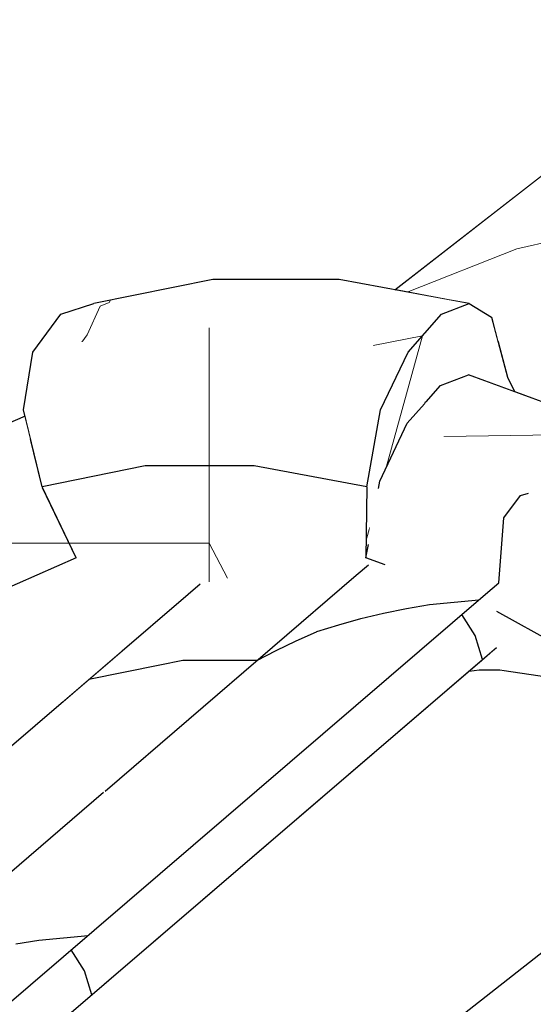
# Model space of a CAD drawing. Header units: millimetres. Extents: x -36478 to 31050, y -14815 to 11827.
# Tile 55 of 256: x -19060 to -18970, y 7249 to 7422. Entities that reach past the tile are written whole.
import ezdxf

# ---------------------------------------------------------------- set-up
doc = ezdxf.new("R2010")
doc.units = ezdxf.units.MM
doc.header["$MEASUREMENT"] = 0
doc.linetypes.add('Wipeout_Contour', pattern=[1000, 0, -1000])
for name, color, linetype in [('Nové_Konstrukce - krov', 7, 'Continuous'), ('Nové_Konstrukce - střechy a skořepiny', 7, 'Continuous'), ('Nové_Výplně - Povrchové', 7, 'Continuous')]:
    doc.layers.add(name, color=color, linetype=linetype)

# ---------------------------------------------------------------- blocks, each defined once
blk = doc.blocks.new('*X5789')
at = {"layer": 'Nové_Výplně - Povrchové', "color": 21, "linetype": 'Continuous', "lineweight": 20, "true_color": 0xffaaaa}
for p, q in [((-18989.29, 7366.49), (-18995.65, 7343.42)), ((-18998.53, 7332.96), (-18999.15, 7330.72))]:
    blk.add_line(p, q, dxfattribs=at)
blk = doc.blocks.new('výplň_2894_1', base_point=(0, 0))
at = {"color": 254, "linetype": 'Wipeout_Contour', "lineweight": 0, "ltscale": 386893.160339}
blk.add_wipeout([(-18999.18, 7327.62), (-18998.76, 7329.97), (-18998.12, 7338.26), (-18997, 7339.73), (-18996.76, 7341.06), (-18991.97, 7351.2), (-18988.94, 7354.61), (-18988.85, 7354.81), (-18988.64, 7354.94), (-18986.09, 7357.81), (-18981.22, 7359.68), (-18973.16, 7356.73), (-18974.39, 7359.23), (-18977.18, 7369.76), (-18981.07, 7372.13), (-18985.93, 7370.26), (-18991.81, 7363.65), (-18996.61, 7353.51), (-18999.03, 7340.06)], dxfattribs=at).dxf.layer = 'Nové_Výplně - Povrchové'
at = {"layer": 'Nové_Výplně - Povrchové', "color": 21, "linetype": 'Continuous', "lineweight": 20, "true_color": 0xffaaaa}
blk.add_blockref('*X5789', (0, 0), dxfattribs=at)
blk = doc.blocks.new('*X5839')
at = {"layer": 'Nové_Výplně - Povrchové', "color": 21, "linetype": 'Continuous', "lineweight": 20, "true_color": 0xffaaaa}
for p, q in [((-18889.83, 7455.64), (-18880.44, 7459.33)), ((-18907, 7438.74), (-18910.65, 7439.46)), ((-18904.51, 7436.21), (-18907, 7438.74)), ((-18904.82, 7434.51), (-18904.51, 7436.21)), ((-18966.01, 7396.39), (-18941.43, 7406.04)), ((-18944.17, 7404.96), (-18940.34, 7406.88)), ((-18944.17, 7404.96), (-18944.17, 7403.9)), ((-18991.98, 7374.15), (-18972.72, 7381.7))]:
    blk.add_line(p, q, dxfattribs=at)
blk = doc.blocks.new('výplň_2919_1', base_point=(0, 0))
at = {"color": 254, "linetype": 'Wipeout_Contour', "lineweight": 0, "ltscale": 81338.852583}
blk.add_wipeout([(-18994.11, 7374.54), (-18984.27, 7372.72), (-18870.25, 7461.4), (-18886.74, 7458.05)], dxfattribs=at).dxf.layer = 'Nové_Výplně - Povrchové'
at = {"layer": 'Nové_Výplně - Povrchové', "color": 21, "linetype": 'Continuous', "lineweight": 20, "true_color": 0xffaaaa}
blk.add_blockref('*X5839', (0, 0), dxfattribs=at)
blk = doc.blocks.new('*X5841')
at = {"layer": 'Nové_Výplně - Povrchové', "color": 21, "linetype": 'Continuous', "lineweight": 20, "true_color": 0xffaaaa}
for p, q in [((-18905.21, 7431.6), (-18904.82, 7434.51)), ((-18909.08, 7425.85), (-18905.21, 7431.6)), ((-18915.91, 7419.84), (-18909.08, 7425.85)), ((-18918.67, 7417.91), (-18915.91, 7419.84)), ((-18921.69, 7416), (-18918.67, 7417.91)), ((-18924.94, 7414.11), (-18921.69, 7416)), ((-18928.42, 7412.26), (-18924.94, 7414.11)), ((-18941.43, 7406.04), (-18916.47, 7411.82)), ((-18932.1, 7410.46), (-18928.42, 7412.26)), ((-18935.97, 7408.7), (-18932.1, 7410.46)), ((-18940, 7407.02), (-18935.97, 7408.7)), ((-18940.34, 7406.88), (-18940, 7407.02)), ((-18944.17, 7403.9), (-18944.17, 7396.86)), ((-18944.17, 7396.86), (-18944.17, 7390.27)), ((-18972.72, 7381.7), (-18947.75, 7387.49))]:
    blk.add_line(p, q, dxfattribs=at)
blk = doc.blocks.new('výplň_2920_1', base_point=(0, 0))
at = {"color": 254, "linetype": 'Wipeout_Contour', "lineweight": 0, "ltscale": 122007.585955}
blk.add_wipeout([(-18984.27, 7372.72), (-18981.07, 7372.13), (-18977.18, 7369.76), (-18976.05, 7365.48), (-18852.73, 7461.4), (-18870.25, 7461.4)], dxfattribs=at).dxf.layer = 'Nové_Výplně - Povrchové'
at = {"layer": 'Nové_Výplně - Povrchové', "color": 21, "linetype": 'Continuous', "lineweight": 20, "true_color": 0xffaaaa}
blk.add_blockref('*X5841', (0, 0), dxfattribs=at)
blk = doc.blocks.new('*X5843')
at = {"layer": 'Nové_Výplně - Povrchové', "color": 21, "linetype": 'Continuous', "lineweight": 20, "true_color": 0xffaaaa}
for p, q in [((-18916.47, 7411.82), (-18891.88, 7413.57)), ((-18944.17, 7390.27), (-18944.17, 7387.74)), ((-18947.75, 7387.49), (-18923.17, 7389.23)), ((-18931.64, 7385.56), (-18944.17, 7387.74)), ((-18929, 7384.7), (-18931.64, 7385.56))]:
    blk.add_line(p, q, dxfattribs=at)
blk = doc.blocks.new('výplň_2921_1', base_point=(0, 0))
at = {"color": 254, "linetype": 'Wipeout_Contour', "lineweight": 0, "ltscale": 121931.795153}
blk.add_wipeout([(-18976.05, 7365.48), (-18974.39, 7359.23), (-18973.16, 7356.73), (-18967.59, 7354.69), (-18834.69, 7458.05), (-18852.73, 7461.4)], dxfattribs=at).dxf.layer = 'Nové_Výplně - Povrchové'
at = {"layer": 'Nové_Výplně - Povrchové', "color": 21, "linetype": 'Continuous', "lineweight": 20, "true_color": 0xffaaaa}
blk.add_blockref('*X5843', (0, 0), dxfattribs=at)
blk = doc.blocks.new('*X5901')
at = {"layer": 'Nové_Výplně - Povrchové', "color": 21, "linetype": 'Continuous', "lineweight": 20, "true_color": 0xffaaaa}
blk.add_line((-19074.73, 7313.65), (-19074.73, 7308.89), dxfattribs=at)
blk = doc.blocks.new('výplň_2950_1', base_point=(0, 0))
at = {"color": 254, "linetype": 'Wipeout_Contour', "lineweight": 0, "ltscale": 81666.236849}
blk.add_wipeout([(-19077.24, 7311.79), (-19061.94, 7294.17), (-19052.3, 7302.44), (-19064.6, 7321.19)], dxfattribs=at).dxf.layer = 'Nové_Výplně - Povrchové'
at = {"layer": 'Nové_Výplně - Povrchové', "color": 21, "linetype": 'Continuous', "lineweight": 20, "true_color": 0xffaaaa}
blk.add_blockref('*X5901', (0, 0), dxfattribs=at)
blk = doc.blocks.new('výplň_2951_1', base_point=(0, 0))
at = {"color": 254, "linetype": 'Wipeout_Contour', "lineweight": 0, "ltscale": 81634.214643}
blk.add_wipeout([(-19064.6, 7321.19), (-19052.3, 7302.44), (-19042.17, 7311.13), (-19050.01, 7327.62)], dxfattribs=at).dxf.layer = 'Nové_Výplně - Povrchové'
blk = doc.blocks.new('výplň_2952_1', base_point=(0, 0))
at = {"color": 254, "linetype": 'Wipeout_Contour', "lineweight": 0, "ltscale": 102132.389708}
blk.add_wipeout([(-19069.51, 7333.91), (-19055.86, 7339.93), (-19055.93, 7340.06), (-19057.96, 7348.42), (-19068.77, 7343.65)], dxfattribs=at).dxf.layer = 'Nové_Výplně - Povrchové'
blk = doc.blocks.new('*X5907')
at = {"layer": 'Nové_Výplně - Povrchové', "color": 21, "linetype": 'Continuous', "lineweight": 20, "true_color": 0xffaaaa}
blk.add_line((-19068.06, 7330.17), (-19051.22, 7330.17), dxfattribs=at)
blk = doc.blocks.new('výplň_2953_1', base_point=(0, 0))
at = {"color": 254, "linetype": 'Wipeout_Contour', "lineweight": 0, "ltscale": 81684.421497}
blk.add_wipeout([(-19055.86, 7339.93), (-19069.51, 7333.91), (-19064.6, 7321.19), (-19050.01, 7327.62)], dxfattribs=at).dxf.layer = 'Nové_Výplně - Povrchové'
at = {"layer": 'Nové_Výplně - Povrchové', "color": 21, "linetype": 'Continuous', "lineweight": 20, "true_color": 0xffaaaa}
blk.add_blockref('*X5907', (0, 0), dxfattribs=at)
blk = doc.blocks.new('výplň_2954_1', base_point=(0, 0))
at = {"color": 254, "linetype": 'Wipeout_Contour', "lineweight": 0, "ltscale": 81666.091017}
blk.add_wipeout([(-19039.37, 7357.53), (-19059.2, 7353.51), (-19055.93, 7340.06), (-19037.9, 7343.72)], dxfattribs=at).dxf.layer = 'Nové_Výplně - Povrchové'
blk = doc.blocks.new('výplň_2955_1', base_point=(0, 0))
at = {"color": 254, "linetype": 'Wipeout_Contour', "lineweight": 0, "ltscale": 81719.975792}
blk.add_wipeout([(-19068.77, 7343.65), (-19057.96, 7348.42), (-19058.94, 7352.45), (-19064.18, 7350.14)], dxfattribs=at).dxf.layer = 'Nové_Výplně - Povrchové'
blk = doc.blocks.new('*X5913')
at = {"layer": 'Nové_Výplně - Povrchové', "color": 21, "linetype": 'Continuous', "lineweight": 20, "true_color": 0xffaaaa}
for p, q in [((-19045.77, 7371.66), (-19044.21, 7372.35)), ((-19044.21, 7372.35), (-19043.94, 7372.72))]:
    blk.add_line(p, q, dxfattribs=at)
blk = doc.blocks.new('výplň_2956_1', base_point=(0, 0))
at = {"color": 254, "linetype": 'Wipeout_Contour', "lineweight": 0, "ltscale": 81668.63128}
blk.add_wipeout([(-19026.03, 7376.35), (-19046.87, 7372.13), (-19052.68, 7370.26), (-19031.54, 7374.55)], dxfattribs=at).dxf.layer = 'Nové_Výplně - Povrchové'
at = {"layer": 'Nové_Výplně - Povrchové', "color": 21, "linetype": 'Continuous', "lineweight": 20, "true_color": 0xffaaaa}
blk.add_blockref('*X5913', (0, 0), dxfattribs=at)
blk = doc.blocks.new('*X5915')
at = {"layer": 'Nové_Výplně - Povrchové', "color": 21, "linetype": 'Continuous', "lineweight": 20, "true_color": 0xffaaaa}
for p, q in [((-19048.08, 7366.66), (-19045.77, 7371.66)), ((-19049, 7365.39), (-19048.08, 7366.66))]:
    blk.add_line(p, q, dxfattribs=at)
blk = doc.blocks.new('výplň_2957_1', base_point=(0, 0))
at = {"color": 254, "linetype": 'Wipeout_Contour', "lineweight": 0, "ltscale": 81682.433596}
blk.add_wipeout([(-19052.68, 7370.26), (-19057.56, 7363.65), (-19036.74, 7367.88), (-19031.54, 7374.55)], dxfattribs=at).dxf.layer = 'Nové_Výplně - Povrchové'
at = {"layer": 'Nové_Výplně - Povrchové', "color": 21, "linetype": 'Continuous', "lineweight": 20, "true_color": 0xffaaaa}
blk.add_blockref('*X5915', (0, 0), dxfattribs=at)
blk = doc.blocks.new('výplň_2958_1', base_point=(0, 0))
at = {"color": 254, "linetype": 'Wipeout_Contour', "lineweight": 0, "ltscale": 81683.604672}
blk.add_wipeout([(-19059.2, 7353.51), (-19039.37, 7357.53), (-19036.74, 7367.88), (-19057.56, 7363.65)], dxfattribs=at).dxf.layer = 'Nové_Výplně - Povrchové'
blk = doc.blocks.new('výplň_2959_1', base_point=(0, 0))
at = {"color": 254, "linetype": 'Wipeout_Contour', "lineweight": 0, "ltscale": 122233.912409}
blk.add_wipeout([(-18999.03, 7340.06), (-19018.75, 7343.72), (-19015.98, 7325.55), (-19011.74, 7326.4), (-18999.2, 7326.39), (-18999.18, 7327.62)], dxfattribs=at).dxf.layer = 'Nové_Výplně - Povrchové'
blk = doc.blocks.new('*X5921')
at = {"layer": 'Nové_Výplně - Povrchové', "color": 21, "linetype": 'Continuous', "lineweight": 20, "true_color": 0xffaaaa}
for p, q in [((-19051.22, 7330.17), (-19050.71, 7330.17)), ((-19050.71, 7330.17), (-19033.69, 7330.17))]:
    blk.add_line(p, q, dxfattribs=at)
blk = doc.blocks.new('výplň_2960_1', base_point=(0, 0))
at = {"color": 254, "linetype": 'Wipeout_Contour', "lineweight": 0, "ltscale": 102024.482795}
blk.add_wipeout([(-19037.9, 7343.72), (-19055.93, 7340.06), (-19050.01, 7327.62), (-19042.17, 7311.13), (-19030.8, 7320.88)], dxfattribs=at).dxf.layer = 'Nové_Výplně - Povrchové'
at = {"layer": 'Nové_Výplně - Povrchové', "color": 21, "linetype": 'Continuous', "lineweight": 20, "true_color": 0xffaaaa}
blk.add_blockref('*X5921', (0, 0), dxfattribs=at)
blk = doc.blocks.new('*X5923')
at = {"layer": 'Nové_Výplně - Povrchové', "color": 21, "linetype": 'Continuous', "lineweight": 20, "true_color": 0xffaaaa}
for p, q in [((-19026.69, 7343.72), (-19026.69, 7323.39)), ((-19033.69, 7330.17), (-19026.69, 7330.17)), ((-19023.43, 7324.04), (-19026.69, 7330.17))]:
    blk.add_line(p, q, dxfattribs=at)
blk = doc.blocks.new('výplň_2961_1', base_point=(0, 0))
at = {"color": 254, "linetype": 'Wipeout_Contour', "lineweight": 0, "ltscale": 101949.889611}
blk.add_wipeout([(-19018.75, 7343.72), (-19037.9, 7343.72), (-19030.8, 7320.88), (-19028.24, 7323.08), (-19015.98, 7325.55)], dxfattribs=at).dxf.layer = 'Nové_Výplně - Povrchové'
at = {"layer": 'Nové_Výplně - Povrchové', "color": 21, "linetype": 'Continuous', "lineweight": 20, "true_color": 0xffaaaa}
blk.add_blockref('*X5923', (0, 0), dxfattribs=at)
blk = doc.blocks.new('výplň_2962_1', base_point=(0, 0))
at = {"color": 254, "linetype": 'Wipeout_Contour', "lineweight": 0, "ltscale": 81516.935901}
blk.add_wipeout([(-19018.75, 7343.72), (-18999.03, 7340.06), (-18996.61, 7353.51), (-19018.3, 7357.53)], dxfattribs=at).dxf.layer = 'Nové_Výplně - Povrchové'
blk = doc.blocks.new('výplň_2963_1', base_point=(0, 0))
at = {"color": 254, "linetype": 'Wipeout_Contour', "lineweight": 0, "ltscale": 61090.020302}
blk.add_wipeout([(-18988.85, 7354.81), (-18988.94, 7354.61), (-18988.64, 7354.94)], dxfattribs=at).dxf.layer = 'Nové_Výplně - Povrchové'
blk = doc.blocks.new('*X5929')
at = {"layer": 'Nové_Výplně - Povrchové', "color": 21, "linetype": 'Continuous', "lineweight": 20, "true_color": 0xffaaaa}
blk.add_line((-19026.69, 7357.53), (-19026.69, 7343.72), dxfattribs=at)
blk = doc.blocks.new('výplň_2964_1', base_point=(0, 0))
at = {"color": 254, "linetype": 'Wipeout_Contour', "lineweight": 0, "ltscale": 81595.98698}
blk.add_wipeout([(-19039.37, 7357.53), (-19037.9, 7343.72), (-19018.75, 7343.72), (-19018.3, 7357.53)], dxfattribs=at).dxf.layer = 'Nové_Výplně - Povrchové'
at = {"layer": 'Nové_Výplně - Povrchové', "color": 21, "linetype": 'Continuous', "lineweight": 20, "true_color": 0xffaaaa}
blk.add_blockref('*X5929', (0, 0), dxfattribs=at)
blk = doc.blocks.new('výplň_2965_1', base_point=(0, 0))
at = {"color": 254, "linetype": 'Wipeout_Contour', "lineweight": 0, "ltscale": 81590.934342}
blk.add_wipeout([(-19026.03, 7376.35), (-19031.54, 7374.55), (-19009.06, 7374.55), (-19003.87, 7376.35)], dxfattribs=at).dxf.layer = 'Nové_Výplně - Povrchové'
blk = doc.blocks.new('výplň_2966_1', base_point=(0, 0))
at = {"color": 254, "linetype": 'Wipeout_Contour', "lineweight": 0, "ltscale": 81503.422096}
blk.add_wipeout([(-19003.87, 7376.35), (-19009.06, 7374.55), (-18985.93, 7370.26), (-18981.07, 7372.13)], dxfattribs=at).dxf.layer = 'Nové_Výplně - Povrchové'
blk = doc.blocks.new('výplň_2967_1', base_point=(0, 0))
at = {"color": 254, "linetype": 'Wipeout_Contour', "lineweight": 0, "ltscale": 81604.764556}
blk.add_wipeout([(-19009.06, 7374.55), (-19031.54, 7374.55), (-19036.74, 7367.88), (-19014.6, 7367.88)], dxfattribs=at).dxf.layer = 'Nové_Výplně - Povrchové'
blk = doc.blocks.new('*X5937')
at = {"layer": 'Nové_Výplně - Povrchové', "color": 21, "linetype": 'Continuous', "lineweight": 20, "true_color": 0xffaaaa}
blk.add_line((-19026.69, 7367.88), (-19026.69, 7357.53), dxfattribs=at)
blk = doc.blocks.new('výplň_2968_1', base_point=(0, 0))
at = {"color": 254, "linetype": 'Wipeout_Contour', "lineweight": 0, "ltscale": 81608.361917}
blk.add_wipeout([(-19039.37, 7357.53), (-19018.3, 7357.53), (-19014.6, 7367.88), (-19036.74, 7367.88)], dxfattribs=at).dxf.layer = 'Nové_Výplně - Povrchové'
at = {"layer": 'Nové_Výplně - Povrchové', "color": 21, "linetype": 'Continuous', "lineweight": 20, "true_color": 0xffaaaa}
blk.add_blockref('*X5937', (0, 0), dxfattribs=at)
blk = doc.blocks.new('výplň_2978_1', base_point=(0, 0))
at = {"color": 254, "linetype": 'Wipeout_Contour', "lineweight": 0, "ltscale": 61085.170152}
blk.add_wipeout([(-18999.18, 7327.62), (-18999.2, 7326.39), (-18995.82, 7326.38)], dxfattribs=at).dxf.layer = 'Nové_Výplně - Povrchové'
blk = doc.blocks.new('výplň_2979_1', base_point=(0, 0))
at = {"color": 254, "linetype": 'Wipeout_Contour', "lineweight": 0, "ltscale": 121997.426813}
blk.add_wipeout([(-18976.32, 7311.88), (-18977.58, 7310.8), (-18976.34, 7310.56), (-18966.57, 7306.98), (-18964.62, 7311.79), (-18976.24, 7318.21)], dxfattribs=at).dxf.layer = 'Nové_Výplně - Povrchové'
blk = doc.blocks.new('*X5963')
at = {"layer": 'Nové_Výplně - Povrchové', "color": 21, "linetype": 'Continuous', "lineweight": 20, "true_color": 0xffaaaa}
blk.add_line((-18966.04, 7349.17), (-18961.99, 7348.41), dxfattribs=at)
blk = doc.blocks.new('výplň_2981_1', base_point=(0, 0))
at = {"color": 254, "linetype": 'Wipeout_Contour', "lineweight": 0, "ltscale": 81319.78668}
blk.add_wipeout([(-18951.37, 7332.62), (-18944.81, 7338.91), (-18965.11, 7350.14), (-18971.33, 7343.65)], dxfattribs=at).dxf.layer = 'Nové_Výplně - Povrchové'
at = {"layer": 'Nové_Výplně - Povrchové', "color": 21, "linetype": 'Continuous', "lineweight": 20, "true_color": 0xffaaaa}
blk.add_blockref('*X5963', (0, 0), dxfattribs=at)
blk = doc.blocks.new('výplň_2982_1', base_point=(0, 0))
at = {"color": 254, "linetype": 'Wipeout_Contour', "lineweight": 0, "ltscale": 81328.447798}
blk.add_wipeout([(-18964.62, 7311.79), (-18958.32, 7323.46), (-18973.84, 7332.04), (-18976.24, 7318.21)], dxfattribs=at).dxf.layer = 'Nové_Výplně - Povrchové'
blk = doc.blocks.new('výplň_2984_1', base_point=(0, 0))
at = {"color": 254, "linetype": 'Wipeout_Contour', "lineweight": 0, "ltscale": 122158.567022}
blk.add_wipeout([(-18999.18, 7327.62), (-18995.82, 7326.38), (-18994.1, 7326.48), (-18991.88, 7326.14), (-18994.08, 7327.13), (-18998.76, 7329.97)], dxfattribs=at).dxf.layer = 'Nové_Výplně - Povrchové'
blk = doc.blocks.new('výplň_2985_1', base_point=(0, 0))
at = {"color": 254, "linetype": 'Wipeout_Contour', "lineweight": 0, "ltscale": 61093.80963}
blk.add_wipeout([(-18996.76, 7341.06), (-18997, 7339.73), (-18993.93, 7340.03)], dxfattribs=at).dxf.layer = 'Nové_Výplně - Povrchové'
blk = doc.blocks.new('výplň_2986_1', base_point=(0, 0))
at = {"color": 254, "linetype": 'Wipeout_Contour', "lineweight": 0, "ltscale": 122012.382463}
blk.add_wipeout([(-18973.96, 7339.3), (-18970.71, 7338.95), (-18973.84, 7332.04), (-18958.32, 7323.46), (-18951.37, 7332.62), (-18971.33, 7343.65)], dxfattribs=at).dxf.layer = 'Nové_Výplně - Povrchové'
blk = doc.blocks.new('výplň_2988_1', base_point=(0, 0))
at = {"color": 254, "linetype": 'Wipeout_Contour', "lineweight": 0, "ltscale": 81395.761613}
blk.add_wipeout([(-18981.22, 7359.68), (-18986.09, 7357.81), (-18965.11, 7350.14), (-18960.57, 7352.12)], dxfattribs=at).dxf.layer = 'Nové_Výplně - Povrchové'
blk = doc.blocks.new('*X5979')
at = {"layer": 'Nové_Výplně - Povrchové', "color": 21, "linetype": 'Continuous', "lineweight": 20, "true_color": 0xffaaaa}
blk.add_line((-18985.53, 7348.85), (-18966.04, 7349.17), dxfattribs=at)
blk = doc.blocks.new('výplň_2989_1', base_point=(0, 0))
at = {"color": 254, "linetype": 'Wipeout_Contour', "lineweight": 0, "ltscale": 122135.900524}
blk.add_wipeout([(-18986.09, 7357.81), (-18988.64, 7354.94), (-18988.94, 7354.61), (-18991.97, 7351.2), (-18971.33, 7343.65), (-18965.11, 7350.14)], dxfattribs=at).dxf.layer = 'Nové_Výplně - Povrchové'
at = {"layer": 'Nové_Výplně - Povrchové', "color": 21, "linetype": 'Continuous', "lineweight": 20, "true_color": 0xffaaaa}
blk.add_blockref('*X5979', (0, 0), dxfattribs=at)
blk = doc.blocks.new('*X5981')
at = {"layer": 'Nové_Výplně - Povrchové', "color": 21, "linetype": 'Continuous', "lineweight": 20, "true_color": 0xffaaaa}
blk.add_line((-18997.92, 7364.79), (-18989.29, 7366.49), dxfattribs=at)
blk = doc.blocks.new('výplň_2990_1', base_point=(0, 0))
at = {"color": 254, "linetype": 'Wipeout_Contour', "lineweight": 0, "ltscale": 81517.277487}
blk.add_wipeout([(-19009.06, 7374.55), (-19014.6, 7367.88), (-18991.81, 7363.65), (-18985.93, 7370.26)], dxfattribs=at).dxf.layer = 'Nové_Výplně - Povrchové'
at = {"layer": 'Nové_Výplně - Povrchové', "color": 21, "linetype": 'Continuous', "lineweight": 20, "true_color": 0xffaaaa}
blk.add_blockref('*X5981', (0, 0), dxfattribs=at)
blk = doc.blocks.new('výplň_2991_1', base_point=(0, 0))
at = {"color": 254, "linetype": 'Wipeout_Contour', "lineweight": 0, "ltscale": 81523.609373}
blk.add_wipeout([(-19018.3, 7357.53), (-18996.61, 7353.51), (-18991.81, 7363.65), (-19014.6, 7367.88)], dxfattribs=at).dxf.layer = 'Nové_Výplně - Povrchové'
blk = doc.blocks.new('výplň_2992_1', base_point=(0, 0))
at = {"color": 254, "linetype": 'Wipeout_Contour', "lineweight": 0, "ltscale": 142496.378847}
blk.add_wipeout([(-18991.97, 7351.2), (-18996.76, 7341.06), (-18993.93, 7340.03), (-18993.68, 7340.13), (-18984.4, 7340.79), (-18973.96, 7339.3), (-18971.33, 7343.65)], dxfattribs=at).dxf.layer = 'Nové_Výplně - Povrchové'

msp = doc.modelspace()

# ---------------------------------------------------------------- block references
at = {"layer": 'Nové_Výplně - Povrchové', "color": 21, "linetype": 'Continuous', "lineweight": 20, "true_color": 0xffaaaa}
for name in ['výplň_2956_1', 'výplň_2894_1', 'výplň_2981_1', 'výplň_2952_1', 'výplň_2950_1', 'výplň_2979_1']:
    msp.add_blockref(name, (0, 0), dxfattribs=at)

# ---------------------------------------------------------------- wipeouts: each hides what was drawn before it
at = {"color": 254, "linetype": 'Wipeout_Contour', "lineweight": 0, "ltscale": 101434.766336}
msp.add_wipeout([(-18907.31, 7256.82), (-19017.12, 7162.63), (-19014.35, 7159.11), (-19007.37, 7147.29), (-18898.01, 7241.08)], dxfattribs=at).dxf.layer = 'Nové_Výplně - Povrchové'

# ---------------------------------------------------------------- next in the draw order: block references
at = {"layer": 'Nové_Výplně - Povrchové', "color": 21, "linetype": 'Continuous', "lineweight": 20, "true_color": 0xffaaaa}
for name in ['výplň_2919_1', 'výplň_2957_1', 'výplň_2963_1', 'výplň_2959_1', 'výplň_2982_1', 'výplň_2951_1']:
    msp.add_blockref(name, (0, 0), dxfattribs=at)

# ---------------------------------------------------------------- next in the draw order: wipeouts: each hides what was drawn before it
at = {"color": 254, "linetype": 'Wipeout_Contour', "lineweight": 0, "ltscale": 81178.436386}
msp.add_wipeout([(-19028.55, 7177.13), (-19017.12, 7162.63), (-18907.31, 7256.82), (-18918.74, 7271.32)], dxfattribs=at).dxf.layer = 'Nové_Výplně - Povrchové'

# ---------------------------------------------------------------- next in the draw order: linework, layer by layer
at = {"layer": 'Nové_Konstrukce - krov', "color": 1, "linetype": 'Continuous', "lineweight": 25}
msp.add_line((-19052.68, 7370.26), (-19046.87, 7372.13), dxfattribs=at)

# ---------------------------------------------------------------- next in the draw order: block references
at = {"layer": 'Nové_Výplně - Povrchové', "color": 21, "linetype": 'Continuous', "lineweight": 20, "true_color": 0xffaaaa}
for name in ['výplň_2920_1', 'výplň_2965_1', 'výplň_2986_1', 'výplň_2953_1', 'výplň_2978_1']:
    msp.add_blockref(name, (0, 0), dxfattribs=at)

# ---------------------------------------------------------------- next in the draw order: wipeouts: each hides what was drawn before it
at = {"color": 254, "linetype": 'Wipeout_Contour', "lineweight": 0, "ltscale": 101581.32297}
msp.add_wipeout([(-18931.96, 7284.15), (-19041.67, 7190.05), (-19029.2, 7177.95), (-19028.55, 7177.13), (-18918.74, 7271.32)], dxfattribs=at).dxf.layer = 'Nové_Výplně - Povrchové'

# ---------------------------------------------------------------- next in the draw order: block references
at = {"layer": 'Nové_Výplně - Povrchové', "color": 21, "linetype": 'Continuous', "lineweight": 20, "true_color": 0xffaaaa}
for name in ['výplň_2921_1', 'výplň_2966_1', 'výplň_2954_1', 'výplň_2984_1']:
    msp.add_blockref(name, (0, 0), dxfattribs=at)

# ---------------------------------------------------------------- next in the draw order: wipeouts: each hides what was drawn before it
at = {"color": 254, "linetype": 'Wipeout_Contour', "lineweight": 0, "ltscale": 101671.57091}
msp.add_wipeout([(-18946.56, 7294.92), (-19055.59, 7201.41), (-19046.37, 7194.62), (-19041.67, 7190.05), (-18931.96, 7284.15)], dxfattribs=at).dxf.layer = 'Nové_Výplně - Povrchové'

# ---------------------------------------------------------------- next in the draw order: linework, layer by layer
at = {"layer": 'Nové_Konstrukce - krov', "color": 1, "linetype": 'Continuous', "lineweight": 25}
for p, q in [((-19003.87, 7376.35), (-19026.03, 7376.35)), ((-18981.07, 7372.13), (-18977.18, 7369.76))]:
    msp.add_line(p, q, dxfattribs=at)

# ---------------------------------------------------------------- next in the draw order: block references
at = {"layer": 'Nové_Výplně - Povrchové', "color": 21, "linetype": 'Continuous', "lineweight": 20, "true_color": 0xffaaaa}
for name in ['výplň_2958_1', 'výplň_2988_1', 'výplň_2955_1', 'výplň_2960_1']:
    msp.add_blockref(name, (0, 0), dxfattribs=at)

# ---------------------------------------------------------------- next in the draw order: wipeouts: each hides what was drawn before it
at = {"color": 254, "linetype": 'Wipeout_Contour', "lineweight": 0, "ltscale": 101762.925522}
msp.add_wipeout([(-18962.12, 7303.29), (-19069.75, 7210.97), (-19065.35, 7208.6), (-19055.59, 7201.41), (-18946.56, 7294.92)], dxfattribs=at).dxf.layer = 'Nové_Výplně - Povrchové'

# ---------------------------------------------------------------- next in the draw order: linework, layer by layer
at = {"layer": 'Nové_Konstrukce - krov', "color": 1, "linetype": 'Continuous', "lineweight": 25}
for p, q in [((-19057.56, 7363.65), (-19052.68, 7370.26)), ((-18977.18, 7369.76), (-18974.39, 7359.23)), ((-19059.2, 7353.51), (-19057.56, 7363.65)), ((-19058.94, 7352.45), (-19064.18, 7350.14)), ((-19055.93, 7340.06), (-19059.2, 7353.51))]:
    msp.add_line(p, q, dxfattribs=at)

# ---------------------------------------------------------------- next in the draw order: block references
at = {"layer": 'Nové_Výplně - Povrchové', "color": 21, "linetype": 'Continuous', "lineweight": 20, "true_color": 0xffaaaa}
for name in ['výplň_2967_1', 'výplň_2989_1', 'výplň_2961_1']:
    msp.add_blockref(name, (0, 0), dxfattribs=at)

# ---------------------------------------------------------------- next in the draw order: wipeouts: each hides what was drawn before it
at = {"color": 254, "linetype": 'Wipeout_Contour', "lineweight": 0, "ltscale": 81447.74857}
msp.add_wipeout([(-19083.7, 7218.48), (-19069.75, 7210.97), (-18962.12, 7303.29), (-18978.14, 7309.02)], dxfattribs=at).dxf.layer = 'Nové_Výplně - Povrchové'

# ---------------------------------------------------------------- next in the draw order: linework, layer by layer
at = {"layer": 'Nové_Konstrukce - krov', "color": 1, "linetype": 'Continuous', "lineweight": 25}
for p, q in [((-19026.03, 7376.35), (-19046.87, 7372.13)), ((-18986.09, 7357.81), (-18981.22, 7359.68)), ((-18960.57, 7352.12), (-18981.22, 7359.68)), ((-18974.39, 7359.23), (-18973.16, 7356.73)), ((-18988.64, 7354.94), (-18986.09, 7357.81)), ((-18988.85, 7354.81), (-18988.94, 7354.61)), ((-18988.64, 7354.94), (-18988.85, 7354.81))]:
    msp.add_line(p, q, dxfattribs=at)

# ---------------------------------------------------------------- next in the draw order: block references
at = {"layer": 'Nové_Výplně - Povrchové', "color": 21, "linetype": 'Continuous', "lineweight": 20, "true_color": 0xffaaaa}
msp.add_blockref('výplň_2962_1', (0, 0), dxfattribs=at)

# ---------------------------------------------------------------- next in the draw order: wipeouts: each hides what was drawn before it
at = {"color": 254, "linetype": 'Wipeout_Contour', "lineweight": 0, "ltscale": 81311.604452}
msp.add_wipeout([(-18978.14, 7309.02), (-18962.12, 7303.29), (-18960.44, 7304.73), (-18976.34, 7310.56)], dxfattribs=at).dxf.layer = 'Nové_Výplně - Povrchové'

# ---------------------------------------------------------------- next in the draw order: block references
at = {"layer": 'Nové_Výplně - Povrchové', "color": 21, "linetype": 'Continuous', "lineweight": 20, "true_color": 0xffaaaa}
for name in ['výplň_2964_1', 'výplň_2985_1']:
    msp.add_blockref(name, (0, 0), dxfattribs=at)

# ---------------------------------------------------------------- next in the draw order: linework, layer by layer
at = {"layer": 'Nové_Konstrukce - krov', "color": 1, "linetype": 'Continuous', "lineweight": 25}
for p, q in [((-19037.9, 7343.72), (-19055.93, 7340.06)), ((-19018.75, 7343.72), (-19037.9, 7343.72)), ((-18999.03, 7340.06), (-19018.75, 7343.72))]:
    msp.add_line(p, q, dxfattribs=at)

# ---------------------------------------------------------------- next in the draw order: block references
at = {"layer": 'Nové_Výplně - Povrchové', "color": 21, "linetype": 'Continuous', "lineweight": 20, "true_color": 0xffaaaa}
for name in ['výplň_2968_1', 'výplň_2992_1']:
    msp.add_blockref(name, (0, 0), dxfattribs=at)

# ---------------------------------------------------------------- next in the draw order: block references
msp.add_blockref('výplň_2990_1', (0, 0), dxfattribs=at)

# ---------------------------------------------------------------- next in the draw order: wipeouts: each hides what was drawn before it
at = {"color": 254, "linetype": 'Wipeout_Contour', "lineweight": 0, "ltscale": 203607.835595}
msp.add_wipeout([(-18975.91, 7323.24), (-19093.56, 7222.34), (-19085.56, 7219.48), (-19084.63, 7218.98), (-18976.32, 7311.88), (-18976.24, 7318.21), (-18973.84, 7332.04), (-18970.71, 7338.95), (-18972.07, 7338.55), (-18975.01, 7334.63)], dxfattribs=at).dxf.layer = 'Nové_Výplně - Povrchové'

# ---------------------------------------------------------------- next in the draw order: linework, layer by layer
at = {"layer": 'Nové_Konstrukce - krov', "color": 1, "linetype": 'Continuous', "lineweight": 25}
for p, q in [((-18994.11, 7374.54), (-18886.74, 7458.05)), ((-18981.07, 7372.13), (-19003.87, 7376.35)), ((-18985.93, 7370.26), (-18981.07, 7372.13)), ((-19050.01, 7327.62), (-19055.93, 7340.06)), ((-18964.62, 7311.79), (-18976.24, 7318.21)), ((-18975.69, 7307.98), (-18974.94, 7307.87)), ((-18974.94, 7307.87), (-18965.17, 7306.46))]:
    msp.add_line(p, q, dxfattribs=at)

# ---------------------------------------------------------------- next in the draw order: block references
at = {"layer": 'Nové_Výplně - Povrchové', "color": 21, "linetype": 'Continuous', "lineweight": 20, "true_color": 0xffaaaa}
msp.add_blockref('výplň_2991_1', (0, 0), dxfattribs=at)

# ---------------------------------------------------------------- next in the draw order: wipeouts: each hides what was drawn before it
at = {"color": 254, "linetype": 'Wipeout_Contour', "lineweight": 0, "ltscale": 81529.271746}
msp.add_wipeout([(-19030.34, 7321.27), (-19013.89, 7324.56), (-19011.74, 7326.4), (-19028.24, 7323.08)], dxfattribs=at).dxf.layer = 'Nové_Výplně - Povrchové'
at = {"color": 254, "linetype": 'Wipeout_Contour', "lineweight": 0, "ltscale": 81482.768539}
msp.add_wipeout([(-19084.63, 7218.98), (-19083.7, 7218.48), (-18978.14, 7309.02), (-18979.39, 7309.24)], dxfattribs=at).dxf.layer = 'Nové_Výplně - Povrchové'

# ---------------------------------------------------------------- next in the draw order: linework, layer by layer
at = {"layer": 'Nové_Konstrukce - krov', "color": 1, "linetype": 'Continuous', "lineweight": 25}
for p, q in [((-18991.81, 7363.65), (-18985.93, 7370.26)), ((-18996.61, 7353.51), (-18991.81, 7363.65)), ((-18991.97, 7351.2), (-18988.94, 7354.61))]:
    msp.add_line(p, q, dxfattribs=at)

# ---------------------------------------------------------------- next in the draw order: wipeouts: each hides what was drawn before it
at = {"color": 254, "linetype": 'Wipeout_Contour', "lineweight": 0, "ltscale": 81651.625587}
msp.add_wipeout([(-19030.34, 7321.27), (-19122.63, 7242.12), (-19112.22, 7240.22), (-19013.89, 7324.56)], dxfattribs=at).dxf.layer = 'Nové_Výplně - Povrchové'
at = {"color": 254, "linetype": 'Wipeout_Contour', "lineweight": 0, "ltscale": 81348.043689}
msp.add_wipeout([(-18979.39, 7309.24), (-18978.14, 7309.02), (-18976.34, 7310.56), (-18977.58, 7310.8)], dxfattribs=at).dxf.layer = 'Nové_Výplně - Povrchové'

# ---------------------------------------------------------------- next in the draw order: wipeouts: each hides what was drawn before it
at = {"color": 254, "linetype": 'Wipeout_Contour', "lineweight": 0, "ltscale": 122381.261452}
msp.add_wipeout([(-18996.33, 7324.56), (-19102.2, 7233.76), (-19100.32, 7226.36), (-19099.45, 7224.44), (-19093.56, 7222.34), (-18978.21, 7321.27)], dxfattribs=at).dxf.layer = 'Nové_Výplně - Povrchové'

# ---------------------------------------------------------------- next in the draw order: linework, layer by layer
at = {"layer": 'Nové_Konstrukce - krov', "color": 1, "linetype": 'Continuous', "lineweight": 25}
for p, q in [((-18988.04, 7319.42), (-18979.4, 7320.25)), ((-18992.08, 7318.74), (-18988.04, 7319.42)), ((-18980.03, 7314.02), (-18982.38, 7317.69)), ((-18978.73, 7309.81), (-18980.03, 7314.02)), ((-18981.1, 7307.78), (-18979.33, 7307.99)), ((-18979.33, 7307.99), (-18975.69, 7307.98))]:
    msp.add_line(p, q, dxfattribs=at)

# ---------------------------------------------------------------- next in the draw order: wipeouts: each hides what was drawn before it
at = {"color": 254, "linetype": 'Wipeout_Contour', "lineweight": 0, "ltscale": 101754.868546}
msp.add_wipeout([(-18996.33, 7324.56), (-18978.21, 7321.27), (-18975.91, 7323.24), (-18991.88, 7326.14), (-18994.1, 7326.48)], dxfattribs=at).dxf.layer = 'Nové_Výplně - Povrchové'

# ---------------------------------------------------------------- next in the draw order: wipeouts: each hides what was drawn before it
at = {"color": 254, "linetype": 'Wipeout_Contour', "lineweight": 0, "ltscale": 101760.24114}
msp.add_wipeout([(-18991.88, 7326.14), (-18975.91, 7323.24), (-18975.01, 7334.63), (-18994.96, 7338.26), (-18994.08, 7327.13)], dxfattribs=at).dxf.layer = 'Nové_Výplně - Povrchové'

# ---------------------------------------------------------------- next in the draw order: linework, layer by layer
at = {"layer": 'Nové_Konstrukce - krov', "color": 1, "linetype": 'Continuous', "lineweight": 25}
msp.add_line((-18978.21, 7321.27), (-18975.91, 7323.24), dxfattribs=at)

# ---------------------------------------------------------------- next in the draw order: wipeouts: each hides what was drawn before it
at = {"color": 254, "linetype": 'Wipeout_Contour', "lineweight": 0, "ltscale": 101765.319303}
msp.add_wipeout([(-18993.68, 7340.13), (-18994.96, 7338.26), (-18975.01, 7334.63), (-18972.07, 7338.55), (-18984.4, 7340.79)], dxfattribs=at).dxf.layer = 'Nové_Výplně - Povrchové'

# ---------------------------------------------------------------- next in the draw order: linework, layer by layer
at = {"layer": 'Nové_Konstrukce - krov', "color": 1, "linetype": 'Continuous', "lineweight": 25}
for p, q in [((-18996.76, 7341.06), (-18991.97, 7351.2)), ((-18975.91, 7323.24), (-18975.01, 7334.63))]:
    msp.add_line(p, q, dxfattribs=at)

# ---------------------------------------------------------------- next in the draw order: wipeouts: each hides what was drawn before it
at = {"color": 254, "linetype": 'Wipeout_Contour', "lineweight": 0, "ltscale": 81381.346543}
msp.add_wipeout([(-18973.96, 7339.3), (-18984.4, 7340.79), (-18972.07, 7338.55), (-18970.71, 7338.95)], dxfattribs=at).dxf.layer = 'Nové_Výplně - Povrchové'
at = {"color": 254, "linetype": 'Wipeout_Contour', "lineweight": 0, "ltscale": 101820.8288}
msp.add_wipeout([(-18998.12, 7338.26), (-18994.96, 7338.26), (-18993.68, 7340.13), (-18993.93, 7340.03), (-18997, 7339.73)], dxfattribs=at).dxf.layer = 'Nové_Výplně - Povrchové'

# ---------------------------------------------------------------- next in the draw order: linework, layer by layer
at = {"layer": 'Nové_Konstrukce - krov', "color": 1, "linetype": 'Continuous', "lineweight": 25}
for p, q in [((-18999.03, 7340.06), (-18996.61, 7353.51)), ((-18997, 7339.73), (-18996.76, 7341.06)), ((-18975.01, 7334.63), (-18972.07, 7338.55)), ((-18972.07, 7338.55), (-18970.71, 7338.95))]:
    msp.add_line(p, q, dxfattribs=at)

# ---------------------------------------------------------------- next in the draw order: wipeouts: each hides what was drawn before it
at = {"color": 254, "linetype": 'Wipeout_Contour', "lineweight": 0, "ltscale": 81451.386131}
msp.add_wipeout([(-18998.76, 7329.97), (-18994.08, 7327.13), (-18994.96, 7338.26), (-18998.12, 7338.26)], dxfattribs=at).dxf.layer = 'Nové_Výplně - Povrchové'

# ---------------------------------------------------------------- next in the draw order: linework, layer by layer
at = {"layer": 'Nové_Konstrukce - krov', "color": 1, "linetype": 'Continuous', "lineweight": 25}
for p, q in [((-18999.03, 7340.06), (-18999.18, 7327.62)), ((-18999.18, 7327.62), (-18998.76, 7329.97))]:
    msp.add_line(p, q, dxfattribs=at)

# ---------------------------------------------------------------- next in the draw order: wipeouts: each hides what was drawn before it
at = {"color": 254, "linetype": 'Wipeout_Contour', "lineweight": 0, "ltscale": 101828.306658}
msp.add_wipeout([(-19011.74, 7326.4), (-19013.89, 7324.56), (-18996.33, 7324.56), (-18994.1, 7326.48), (-18995.82, 7326.38)], dxfattribs=at).dxf.layer = 'Nové_Výplně - Povrchové'

# ---------------------------------------------------------------- next in the draw order: linework, layer by layer
at = {"layer": 'Nové_Konstrukce - krov', "color": 1, "linetype": 'Continuous', "lineweight": 25}
msp.add_line((-18995.82, 7326.38), (-18999.18, 7327.62), dxfattribs=at)

# ---------------------------------------------------------------- next in the draw order: wipeouts: each hides what was drawn before it
at = {"color": 254, "linetype": 'Wipeout_Contour', "lineweight": 0, "ltscale": 122457.545921}
msp.add_wipeout([(-19013.89, 7324.56), (-19112.22, 7240.22), (-19106.44, 7239.18), (-19102.96, 7236.78), (-19102.2, 7233.76), (-18996.33, 7324.56)], dxfattribs=at).dxf.layer = 'Nové_Výplně - Povrchové'

# ---------------------------------------------------------------- next in the draw order: linework, layer by layer
at = {"layer": 'Nové_Konstrukce - krov', "color": 1, "linetype": 'Continuous', "lineweight": 25}
for p, q in [((-19050.01, 7327.62), (-19064.6, 7321.19)), ((-19000.87, 7324.56), (-18998.75, 7326.39)), ((-19044.92, 7286.78), (-19000.87, 7324.56)), ((-19030.34, 7321.27), (-19028.24, 7323.08)), ((-19122.63, 7242.12), (-19030.34, 7321.27)), ((-19093.56, 7222.34), (-18978.21, 7321.27)), ((-19000.06, 7316.98), (-18996.1, 7317.92)), ((-18996.1, 7317.92), (-18992.08, 7318.74)), ((-19003.96, 7315.9), (-19000.06, 7316.98)), ((-19011.42, 7313.08), (-19007.85, 7314.68)), ((-19007.85, 7314.68), (-19007.77, 7314.71)), ((-19007.77, 7314.71), (-19003.96, 7315.9)), ((-19014.93, 7311.38), (-19011.42, 7313.08)), ((-18976.32, 7311.88), (-19084.63, 7218.98)), ((-19018.3, 7309.62), (-19014.93, 7311.38)), ((-19031.31, 7309.62), (-19035.3, 7308.82)), ((-19018.3, 7309.62), (-19031.31, 7309.62)), ((-19035.3, 7308.82), (-19047.77, 7306.33)), ((-19103.11, 7236.88), (-19045.17, 7286.57)), ((-19056.53, 7260.68), (-19047.89, 7261.5)), ((-19060.57, 7260), (-19056.53, 7260.68)), ((-19048.52, 7255.27), (-19050.87, 7258.95)), ((-19047.22, 7251.07), (-19048.52, 7255.27))]:
    msp.add_line(p, q, dxfattribs=at)
at = {"layer": 'Nové_Konstrukce - střechy a skořepiny', "color": 1, "linetype": 'Continuous', "lineweight": 25}
msp.add_line((-14406.18, 10825.99), (-19182.71, 7090.83), dxfattribs=at)

doc.saveas('drawing.dxf')
